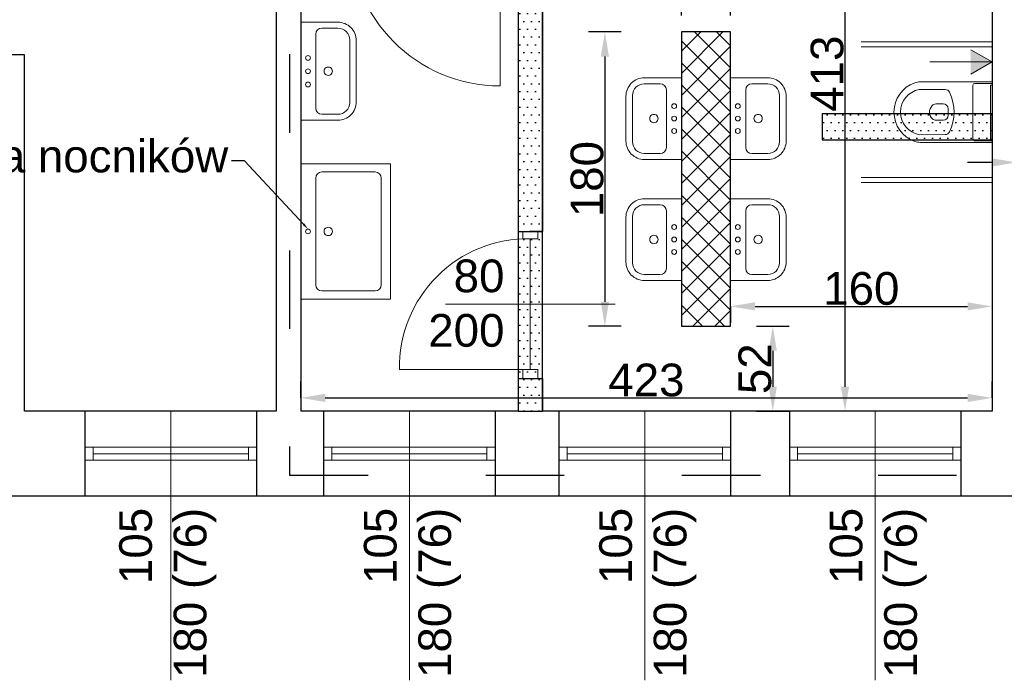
# Model space of a CAD drawing. Header units: millimetres. Extents: x 2341 to 31069, y -7915 to 10644.
# Tile 19 of 105: x 3469 to 4072, y 898 to 1302. Entities that reach past the tile are written whole.
import ezdxf
from ezdxf import colors
from ezdxf.entities.mleader import LeaderData, LeaderLine
from ezdxf.math import Vec2, Vec3

# ---------------------------------------------------------------- set-up
doc = ezdxf.new("R2010")
doc.units = ezdxf.units.MM
doc.linetypes.add('ACAD_ISO03W100', pattern=[30, 12, -18])
for name, color, linetype, lineweight in [('B_Wyposażenie', 10, 'Continuous', 9), ('Okładziny', 132, 'Continuous', 25), ('opisy', 5, 'Continuous', 5), ('stolarka', 3, 'Continuous', 9), ('Wymiar', 7, 'Continuous', 5), ('wymiary', 6, 'Continuous', 5), ('ściany nośne', 1, 'Continuous', 25)]:
    doc.layers.add(name, color=color, linetype=linetype, lineweight=lineweight)
doc.styles.get("Standard").update_dxf_attribs({"font": 'ARIAL.TTF'})
doc.dimstyles.new('ISO-25', dxfattribs={"dimtxt": 20, "dimasz": 15, "dimexe": 10, "dimexo": 10, "dimtad": 1, "dimdec": 0, "dimtxsty": 'Standard', "dimcen": 2.5, "dimadec": 0, "dimazin": 0, "dimtfac": 1, "dimtdec": 0, "dimtmove": 0, "dimatfit": 3, "dimfxl": 0, "dimarcsym": 0})
pattern_1 = [(0, (-170.4277, 5158.6735), (2.38125, 4.7625), [0, -4.7625])]

# ---------------------------------------------------------------- blocks, each defined once
blk = doc.blocks.new('*D236')
at = {"layer": 'Defpoints', "color": 0}
for p in [(3904.24, 1311.76), (3874.24, 1294.58), (3904.24, 1294.58)]:
    blk.add_point(p, dxfattribs=at)
at = {"layer": 'Wymiar', "color": 0, "lineweight": -2}
for p, q in [((3874.24, 1304.58), (3874.24, 1321.76)), ((3904.24, 1304.58), (3904.24, 1321.76)), ((3859.24, 1311.76), (3844.24, 1311.76)), ((3874.24, 1311.76), (3904.24, 1311.76)), ((3919.24, 1311.76), (3934.24, 1311.76))]:
    blk.add_line(p, q, dxfattribs=at)
at = {"layer": 'Wymiar', "color": 0}
for points in [[(3859.24, 1309.26), (3859.24, 1314.26), (3874.24, 1311.76)], [(3919.24, 1314.26), (3919.24, 1309.26), (3904.24, 1311.76)]]:
    blk.add_solid(points, dxfattribs=at)
at = {"layer": 'Wymiar', "color": 0, "insert": (3889.24, 1322.6), "char_height": 20, "attachment_point": 5}
blk.add_mtext('30', dxfattribs=at)
blk = doc.blocks.new('*D237')
at = {"layer": 'Defpoints', "color": 0}
for p in [(3874.24, 1294.58), (3827.36, 1114.58), (3874.24, 1114.58)]:
    blk.add_point(p, dxfattribs=at)
at = {"layer": 'Wymiar', "color": 0, "lineweight": -2}
for p, q in [((3837.36, 1294.58), (3817.36, 1294.58)), ((3827.36, 1279.58), (3827.36, 1129.58)), ((3837.36, 1114.58), (3817.36, 1114.58))]:
    blk.add_line(p, q, dxfattribs=at)
at = {"layer": 'Wymiar', "color": 0}
for points in [[(3829.86, 1279.58), (3824.86, 1279.58), (3827.36, 1294.58)], [(3824.86, 1129.58), (3829.86, 1129.58), (3827.36, 1114.58)]]:
    blk.add_solid(points, dxfattribs=at)
at = {"layer": 'Wymiar', "color": 0, "insert": (3816.53, 1204.58), "char_height": 20, "attachment_point": 5, "rotation": 90}
blk.add_mtext('180', dxfattribs=at)
blk = doc.blocks.new('*D238')
at = {"layer": 'Defpoints', "color": 0}
for p in [(3889.24, 1114.58), (3889.24, 1062.58), (3930.08, 1062.58)]:
    blk.add_point(p, dxfattribs=at)
at = {"layer": 'Wymiar', "color": 0, "lineweight": -2}
for p, q in [((3920.08, 1114.58), (3940.08, 1114.58)), ((3930.08, 1099.58), (3930.08, 1077.58)), ((3920.08, 1062.58), (3940.08, 1062.58))]:
    blk.add_line(p, q, dxfattribs=at)
at = {"layer": 'Wymiar', "color": 0}
for points in [[(3932.58, 1099.58), (3927.58, 1099.58), (3930.08, 1114.58)], [(3927.58, 1077.58), (3932.58, 1077.58), (3930.08, 1062.58)]]:
    blk.add_solid(points, dxfattribs=at)
at = {"layer": 'Wymiar', "color": 0, "insert": (3919.24, 1088.58), "char_height": 20, "attachment_point": 5, "rotation": 90}
blk.add_mtext('52', dxfattribs=at)
blk = doc.blocks.new('*D239')
at = {"layer": 'Defpoints', "color": 0}
for p in [(3904.24, 1133.71), (4064.24, 1133.71), (4064.24, 1126.73)]:
    blk.add_point(p, dxfattribs=at)
at = {"layer": 'Wymiar', "color": 0, "lineweight": -2}
for p, q in [((3904.24, 1126.73), (3904.24, 1116.73)), ((3919.24, 1126.73), (4049.24, 1126.73)), ((4064.24, 1126.73), (4064.24, 1116.73))]:
    blk.add_line(p, q, dxfattribs=at)
at = {"layer": 'Wymiar', "color": 0}
for points in [[(3919.24, 1129.23), (3919.24, 1124.23), (3904.24, 1126.73)], [(4049.24, 1124.23), (4049.24, 1129.23), (4064.24, 1126.73)]]:
    blk.add_solid(points, dxfattribs=at)
at = {"layer": 'Wymiar', "color": 0, "insert": (3984.24, 1137.57), "char_height": 20, "attachment_point": 5}
blk.add_mtext('160', dxfattribs=at)
blk = doc.blocks.new('*D897')
at = {"layer": 'Defpoints', "color": 0}
for p in [(4079.24, 1235.58), (4089.24, 1235.58), (4089.24, 1214.79)]:
    blk.add_point(p, dxfattribs=at)
at = {"layer": 'wymiary', "color": 0, "lineweight": -2}
for p, q in [((4079.24, 1224.79), (4079.24, 1204.79)), ((4089.24, 1224.79), (4089.24, 1204.79)), ((4064.24, 1214.79), (4049.24, 1214.79)), ((4079.24, 1214.79), (4089.24, 1214.79)), ((4104.24, 1214.79), (4147.18, 1214.79))]:
    blk.add_line(p, q, dxfattribs=at)
at = {"layer": 'wymiary', "color": 0}
for points in [[(4064.24, 1212.29), (4064.24, 1217.29), (4079.24, 1214.79)], [(4104.24, 1217.29), (4104.24, 1212.29), (4089.24, 1214.79)]]:
    blk.add_solid(points, dxfattribs=at)
at = {"layer": 'wymiary', "color": 0, "insert": (4133.21, 1225.63), "char_height": 20, "attachment_point": 5}
blk.add_mtext('10', dxfattribs=at)
blk = doc.blocks.new('*D901')
at = {"layer": 'Defpoints', "color": 0}
for p in [(4064.24, 1070.74), (3641.25, 1062.58), (4064.24, 1062.58)]:
    blk.add_point(p, dxfattribs=at)
at = {"layer": 'wymiary', "color": 0, "lineweight": -2}
for p, q in [((3641.25, 1070.74), (3641.25, 1080.74)), ((4064.24, 1070.74), (4064.24, 1080.74)), ((3656.25, 1070.74), (4049.24, 1070.74))]:
    blk.add_line(p, q, dxfattribs=at)
at = {"layer": 'wymiary', "color": 0}
for points in [[(3656.25, 1073.24), (3656.25, 1068.24), (3641.25, 1070.74)], [(4049.24, 1068.24), (4049.24, 1073.24), (4064.24, 1070.74)]]:
    blk.add_solid(points, dxfattribs=at)
at = {"layer": 'wymiary', "color": 0, "insert": (3852.74, 1081.58), "char_height": 20, "attachment_point": 5}
blk.add_mtext('423', dxfattribs=at)
blk = doc.blocks.new('*D902')
at = {"layer": 'Defpoints', "color": 0}
for p in [(4064.24, 1475.58), (3974.26, 1062.58), (4064.24, 1062.58)]:
    blk.add_point(p, dxfattribs=at)
at = {"layer": 'wymiary', "color": 0, "lineweight": -2}
for p, q in [((3984.26, 1475.58), (3964.26, 1475.58)), ((3974.26, 1460.58), (3974.26, 1077.58)), ((3984.26, 1062.58), (3964.26, 1062.58))]:
    blk.add_line(p, q, dxfattribs=at)
at = {"layer": 'wymiary', "color": 0}
for points in [[(3976.76, 1460.58), (3971.76, 1460.58), (3974.26, 1475.58)], [(3971.76, 1077.58), (3976.76, 1077.58), (3974.26, 1062.58)]]:
    blk.add_solid(points, dxfattribs=at)
at = {"layer": 'wymiary', "color": 0, "insert": (3963.42, 1269.08), "char_height": 20, "attachment_point": 5, "rotation": 90}
blk.add_mtext('413', dxfattribs=at)

msp = doc.modelspace()

# ---------------------------------------------------------------- hatches: boundary and pattern name
at = {"layer": 'Okładziny', "transparency": 33554687}
h = msp.add_hatch(color=5, dxfattribs=at)
h.dxf.hatch_style = 1
h.paths.add_polyline_path([(4051.25, 1276.25), (4051.25, 1268.75), (4064.24, 1276.25)])
h.paths.add_polyline_path([(4051.25, 1283.75), (4051.25, 1276.25), (4064.24, 1276.25)])
at = {"layer": 'Wymiar', "transparency": 33554687}
h = msp.add_hatch(dxfattribs=at)
h.set_pattern_fill('ANSI37', color=3, scale=3)
h.set_pattern_definition([(45, (-170.428, 5158.674), (-6.735192, 6.735192), []), (135, (-170.428, 5158.674), (-6.735192, -6.735192), [])])
h.paths.add_polyline_path([(3904.24, 1294.58), (3874.24, 1294.58), (3874.24, 1114.58), (3904.24, 1114.58)])
at = {"layer": 'ściany nośne', "transparency": 33554687}
h = msp.add_hatch(dxfattribs=at)
h.set_pattern_fill('DOTS', color=256, scale=3)
h.set_pattern_definition(pattern_1)
h.paths.add_polyline_path([(3774.24, 1448.49), (3774.24, 1172.58), (3777.24, 1172.58), (3786.24, 1172.58), (3789.24, 1172.58), (3789.24, 1475.58), (3774.24, 1475.58), (3774.24, 1459.22)])
h.paths.add_polyline_path([(3789.24, 1082.58), (3786.24, 1082.58), (3777.24, 1082.58), (3774.24, 1082.58), (3774.24, 1062.58), (3789.24, 1062.58)])
h.paths.add_polyline_path([(3777.24, 1088.08), (3774.24, 1088.08), (3774.24, 1082.58), (3777.24, 1082.58)])
h.paths.add_polyline_path([(3777.24, 1082.58), (3786.24, 1082.58), (3786.24, 1088.08), (3781.74, 1088.08), (3777.24, 1088.08)])
h.paths.add_polyline_path([(3781.74, 1128.08), (3781.74, 1088.08), (3786.24, 1088.08), (3786.24, 1082.58), (3789.24, 1082.58), (3789.24, 1128.08)])
h.paths.add_polyline_path([(3781.74, 1128.08), (3774.24, 1128.08), (3774.24, 1088.08), (3777.24, 1088.08), (3781.74, 1088.08)])
h.paths.add_polyline_path([(3781.74, 1168.08), (3778.66, 1168.08, 0.014117), (3774.24, 1167.86), (3774.24, 1128.08), (3781.74, 1128.08)])
h.paths.add_polyline_path([(3789.24, 1128.08), (3789.24, 1172.58), (3786.24, 1172.58), (3786.24, 1168.08), (3781.74, 1168.08), (3781.74, 1128.08)])
h.paths.add_polyline_path([(3777.24, 1172.58), (3774.24, 1172.58), (3774.24, 1167.86, -0.014117), (3778.66, 1168.08), (3777.24, 1168.08)])
h.paths.add_polyline_path([(3786.24, 1168.08), (3786.24, 1172.58), (3777.24, 1172.58), (3777.24, 1168.08), (3778.66, 1168.08), (3781.74, 1168.08)])
h = msp.add_hatch(dxfattribs=at)
h.set_pattern_fill('DOTS', color=256, scale=3)
h.set_pattern_definition(pattern_1)
h.paths.add_polyline_path([(4064.24, 1244.58), (3960.24, 1244.58), (3960.24, 1228.58), (4064.24, 1228.58)])

# ---------------------------------------------------------------- linework, layer by layer
at = {"layer": 'B_Wyposażenie', "color": 3}
for p, q in [((3641.25, 1240.61), (3641.25, 1300.56)), ((3663.99, 1300.56), (3641.25, 1300.56)), ((3654.27, 1296.92), (3664.03, 1296.92)), ((3650.52, 1293.16), (3650.52, 1248)), ((3671.23, 1278.08), (3671.23, 1289.71)), ((3675.23, 1287.2), (3675.23, 1289.42)), ((3675.23, 1278.08), (3675.23, 1289.31)), ((4064.24, 1288.58), (3984.24, 1288.58)), ((4064.24, 1285.58), (3984.24, 1285.58)), ((3671.23, 1278.08), (3671.23, 1251.45)), ((3675.23, 1278.08), (3675.23, 1251.85)), ((3851.5, 1266.55), (3874.24, 1266.55)), ((3874.24, 1216.6), (3874.24, 1266.55)), ((3904.24, 1216.6), (3904.24, 1266.55)), ((3926.98, 1266.55), (3904.24, 1266.55)), ((3861.21, 1262.91), (3851.45, 1262.91)), ((3864.96, 1259.16), (3864.96, 1223.99)), ((3913.51, 1259.16), (3913.51, 1223.99)), ((3917.26, 1262.91), (3927.02, 1262.91)), ((4035.55, 1259.36), (4019.65, 1259.42)), ((4064.24, 1264.09), (4020.27, 1264.09)), ((4052.55, 1229.07), (4052.55, 1262.09)), ((4053.55, 1263.09), (4064.24, 1263.09)), ((4063.24, 1229.07), (4063.24, 1262.09)), ((4063.24, 1262.09), (4064.24, 1262.09)), ((3671.23, 1253.97), (3671.23, 1252.55)), ((3675.23, 1253.97), (3675.23, 1251.74)), ((3840.25, 1239.08), (3840.25, 1255.3)), ((3844.25, 1239.08), (3844.25, 1255.71)), ((3934.22, 1239.08), (3934.22, 1255.71)), ((3938.23, 1239.08), (3938.23, 1255.3)), ((3840.25, 1248.19), (3840.25, 1250.42)), ((3844.25, 1248.19), (3844.25, 1249.61)), ((3934.22, 1248.19), (3934.22, 1249.61)), ((3938.23, 1248.19), (3938.23, 1250.42)), ((4029.88, 1250.57), (4034.43, 1250.57)), ((4037.36, 1243.57), (4037.43, 1247.57)), ((3654.27, 1244.25), (3664.03, 1244.25)), ((3663.99, 1240.61), (3641.25, 1240.61)), ((3840.25, 1239.08), (3840.25, 1227.85)), ((3844.25, 1239.08), (3844.25, 1227.44)), ((3934.22, 1239.08), (3934.22, 1227.44)), ((3938.23, 1239.08), (3938.23, 1227.85)), ((4029.95, 1240.57), (4034.36, 1240.57)), ((3840.25, 1229.96), (3840.25, 1227.74)), ((3844.25, 1229.96), (3844.25, 1228.55)), ((3934.22, 1229.96), (3934.22, 1228.55)), ((3938.23, 1229.96), (3938.23, 1227.74)), ((4019.65, 1231.77), (4035.55, 1231.83)), ((4063.24, 1229.07), (4064.24, 1229.07)), ((4020.27, 1227.07), (4064.24, 1227.07)), ((4053.55, 1228.07), (4064.24, 1228.07)), ((3861.21, 1220.24), (3851.45, 1220.24)), ((3917.26, 1220.24), (3927.02, 1220.24)), ((3641.25, 1213.95), (3696.25, 1213.95)), ((3696.25, 1213.95), (3696.25, 1131.24)), ((3851.5, 1216.6), (3874.24, 1216.6)), ((3926.98, 1216.6), (3904.24, 1216.6)), ((3650.52, 1205.2), (3650.52, 1139.99)), ((3654.27, 1208.95), (3686.77, 1208.95)), ((3690.53, 1139.99), (3690.52, 1205.2)), ((4064.24, 1205.58), (3984.24, 1205.58)), ((4064.24, 1202.58), (3984.24, 1202.58)), ((3861.21, 1188.91), (3851.45, 1188.91)), ((3851.5, 1192.55), (3874.24, 1192.55)), ((3874.24, 1142.6), (3874.24, 1192.55)), ((3904.24, 1142.6), (3904.24, 1192.55)), ((3926.98, 1192.55), (3904.24, 1192.55)), ((3917.26, 1188.91), (3927.02, 1188.91)), ((3840.25, 1165.08), (3840.25, 1181.3)), ((3844.25, 1165.08), (3844.25, 1181.71)), ((3864.96, 1185.16), (3864.96, 1149.99)), ((3913.51, 1185.16), (3913.51, 1149.99)), ((3934.22, 1165.08), (3934.22, 1181.71)), ((3938.23, 1165.08), (3938.23, 1181.3)), ((3840.25, 1174.19), (3840.25, 1176.42)), ((3844.25, 1174.19), (3844.25, 1175.61)), ((3934.22, 1174.19), (3934.22, 1175.61)), ((3938.23, 1174.19), (3938.23, 1176.42)), ((3840.25, 1165.08), (3840.25, 1153.85)), ((3844.25, 1165.08), (3844.25, 1153.44)), ((3934.22, 1165.08), (3934.22, 1153.44)), ((3938.23, 1165.08), (3938.23, 1153.85)), ((3840.25, 1155.96), (3840.25, 1153.74)), ((3844.25, 1155.96), (3844.25, 1154.55)), ((3934.22, 1155.96), (3934.22, 1154.55)), ((3938.23, 1155.96), (3938.23, 1153.74)), ((3861.21, 1146.24), (3851.45, 1146.24)), ((3917.26, 1146.24), (3927.02, 1146.24)), ((3851.5, 1142.6), (3874.24, 1142.6)), ((3926.98, 1142.6), (3904.24, 1142.6)), ((3654.27, 1136.24), (3686.78, 1136.24)), ((3696.25, 1131.24), (3641.25, 1131.24))]:
    msp.add_line(p, q, dxfattribs=at)
for centre in [(3645.73, 1278.7), (3645.73, 1262.46), (3869.75, 1249.26), (3908.72, 1249.26), (3869.75, 1234.02), (3908.72, 1234.02), (3869.75, 1175.26), (3908.72, 1175.26), (3869.75, 1160.02), (3908.72, 1160.02)]:
    msp.add_circle(centre, 1.46, dxfattribs=at)
for centre, radius, start, end in [((3654.27, 1293.16), 3.75, 90.01128, 179.98872), ((3663.99, 1289.31), 11.25, 359.99721, 90.00279), ((3664.03, 1289.71), 7.2, 0.0036, 89.9964), ((3645.73, 1270.58), 1.46, 0, 180), ((3658.13, 1270.58), 2.56, 359.99632, 180.00368), ((3645.73, 1270.58), 1.46, 180, 0), ((3658.13, 1270.58), 2.56, 179.99632, 0.00368), ((3851.5, 1255.3), 11.25, 89.99721, 180.00279), ((3926.98, 1255.3), 11.25, 359.99721, 90.00279), ((3851.45, 1255.71), 7.2, 90.0036, 179.9964), ((3861.21, 1259.16), 3.75, 0.01128, 89.98872), ((3917.26, 1259.16), 3.75, 90.01128, 179.98872), ((3927.02, 1255.71), 7.2, 0.0036, 89.9964), ((4023.25, 1245.58), 19.02, 109.26952, 250.73048), ((4022.31, 1245.59), 14.08, 100.9111, 259.0889), ((4020.27, 1254.09), 10, 90, 109.26952), ((4035.53, 1256.36), 3, 26.06042, 89.60977), ((4053.55, 1262.09), 1, 90, 180), ((4013.53, 1245.59), 27.5, 333.93958, 26.06042), ((3654.27, 1248), 3.75, 180.01128, 269.98872), ((3663.99, 1251.85), 11.25, 269.99721, 0.00279), ((3664.03, 1251.45), 7.2, 270.0036, 359.9964), ((4031.49, 1245.59), 5.53, 134.47774, 228.16021), ((4029.88, 1247.57), 3, 90, 138.95226), ((4034.43, 1247.57), 3, 0, 90), ((3857.36, 1241.64), 2.56, 359.99632, 180.00368), ((3857.36, 1241.64), 2.56, 179.99632, 0.00368), ((3869.75, 1241.64), 1.46, 0, 180), ((3869.75, 1241.64), 1.46, 180, 0), ((3908.72, 1241.64), 1.46, 0, 180), ((3908.72, 1241.64), 1.46, 180, 0), ((3921.12, 1241.64), 2.56, 359.99632, 180.00368), ((3921.12, 1241.64), 2.56, 179.99632, 0.00368), ((4029.95, 1243.57), 3, 224.31918, 270), ((4034.36, 1243.57), 3, 270, 0), ((4035.53, 1234.83), 3, 270.39023, 333.93958), ((4053.55, 1229.07), 1, 180, 270), ((3851.5, 1227.85), 11.25, 179.99721, 270.00279), ((3851.45, 1227.44), 7.2, 180.0036, 269.9964), ((3861.21, 1223.99), 3.75, 270.01128, 359.98872), ((3917.26, 1223.99), 3.75, 180.01128, 269.98872), ((3926.98, 1227.85), 11.25, 269.99721, 0.00279), ((3927.02, 1227.44), 7.2, 270.0036, 359.9964), ((4020.27, 1237.07), 10, 250.73048, 270), ((3654.27, 1205.2), 3.75, 90.01128, 179.98872), ((3686.77, 1205.2), 3.75, 0.01128, 89.98872), ((3851.5, 1181.3), 11.25, 89.99721, 180.00279), ((3851.45, 1181.71), 7.2, 90.0036, 179.9964), ((3861.21, 1185.16), 3.75, 0.01128, 89.98872), ((3917.26, 1185.16), 3.75, 90.01128, 179.98872), ((3926.98, 1181.3), 11.25, 359.99721, 90.00279), ((3927.02, 1181.71), 7.2, 0.0036, 89.9964), ((3658.13, 1172.6), 2.56, 359.99632, 180.00368), ((3645.73, 1172.6), 1.46, 0, 180), ((3645.73, 1172.6), 1.46, 180, 0), ((3658.13, 1172.6), 2.56, 179.99632, 0.00368), ((3857.36, 1167.64), 2.56, 359.99632, 180.00368), ((3869.75, 1167.64), 1.46, 0, 180), ((3908.72, 1167.64), 1.46, 0, 180), ((3921.12, 1167.64), 2.56, 359.99632, 180.00368), ((3857.36, 1167.64), 2.56, 179.99632, 0.00368), ((3869.75, 1167.64), 1.46, 180, 0), ((3908.72, 1167.64), 1.46, 180, 0), ((3921.12, 1167.64), 2.56, 179.99632, 0.00368), ((3851.5, 1153.85), 11.25, 179.99721, 270.00279), ((3851.45, 1153.44), 7.2, 180.0036, 269.9964), ((3926.98, 1153.85), 11.25, 269.99721, 0.00279), ((3927.02, 1153.44), 7.2, 270.0036, 359.9964), ((3861.21, 1149.99), 3.75, 270.01128, 359.98872), ((3917.26, 1149.99), 3.75, 180.01128, 269.98872), ((3654.27, 1139.99), 3.75, 180.01128, 269.98872), ((3686.78, 1139.99), 3.75, 270.01128, 359.98872)]:
    msp.add_arc(centre, radius, start, end, dxfattribs=at)
at = {"layer": 'opisy', "color": 5}
for p, q in [((4064.24, 1276.25), (4051.25, 1283.75)), ((4026.25, 1276.25), (4051.25, 1276.25)), ((4064.24, 1276.25), (4051.25, 1268.75)), ((4064.24, 1276.25), (4051.25, 1276.25))]:
    msp.add_line(p, q, dxfattribs=at)
at = {"layer": 'opisy', "color": 1}
msp.add_line((3729.88, 1128.08), (3833.59, 1128.08), dxfattribs=at)
at = {"layer": 'opisy', "color": 0}
for p, q in [((3561.75, 1062.58), (3561.75, 897.99)), ((3707.74, 1062.58), (3707.74, 897.99)), ((3851.74, 1062.58), (3851.74, 897.99)), ((3992.74, 1062.58), (3992.74, 897.99))]:
    msp.add_line(p, q, dxfattribs=at)
at = {"layer": 'stolarka'}
msp.add_line((3763.25, 1353.58), (3763.25, 1261.58), dxfattribs=at)
at = {"layer": 'stolarka', "color": 1}
for p, q in [((3777.24, 1168.08), (3777.24, 1172.58)), ((3786.24, 1168.08), (3786.24, 1172.58)), ((3777.24, 1168.08), (3786.24, 1168.08)), ((3781.74, 1088.08), (3781.74, 1168.08)), ((3781.74, 1088.08), (3701.74, 1088.08)), ((3777.24, 1088.08), (3786.24, 1088.08)), ((3777.24, 1088.08), (3777.24, 1082.58)), ((3786.24, 1088.08), (3786.24, 1082.58))]:
    msp.add_line(p, q, dxfattribs=at)
at = {"layer": 'stolarka', "color": 0}
for p, q in [((3509.25, 1040.58), (3514.25, 1040.58)), ((3514.25, 1040.58), (3514.25, 1032.58)), ((3609.25, 1040.58), (3514.25, 1040.58)), ((3609.25, 1036.58), (3514.25, 1036.58)), ((3614.25, 1040.58), (3609.25, 1040.58)), ((3609.25, 1040.58), (3609.25, 1032.58)), ((3655.24, 1040.58), (3660.24, 1040.58)), ((3660.24, 1040.58), (3660.24, 1032.58)), ((3660.24, 1040.58), (3755.24, 1040.58)), ((3660.24, 1036.58), (3755.24, 1036.58)), ((3760.24, 1040.58), (3755.24, 1040.58)), ((3755.24, 1040.58), (3755.24, 1032.58)), ((3799.24, 1040.58), (3804.24, 1040.58)), ((3804.24, 1040.58), (3804.24, 1032.58)), ((3804.24, 1040.58), (3899.24, 1040.58)), ((3804.24, 1036.58), (3899.24, 1036.58)), ((3904.24, 1040.58), (3899.24, 1040.58)), ((3899.24, 1040.58), (3899.24, 1032.58)), ((3940.24, 1040.58), (3945.24, 1040.58)), ((3945.24, 1040.58), (3945.24, 1032.58)), ((3945.24, 1040.58), (4040.24, 1040.58)), ((3945.24, 1036.58), (4040.24, 1036.58)), ((4045.24, 1040.58), (4040.24, 1040.58)), ((4040.24, 1040.58), (4040.24, 1032.58)), ((3514.25, 1032.58), (3509.25, 1032.58)), ((3609.25, 1032.58), (3514.25, 1032.58)), ((3609.25, 1032.58), (3614.25, 1032.58)), ((3660.24, 1032.58), (3655.24, 1032.58)), ((3660.24, 1032.58), (3755.24, 1032.58)), ((3755.24, 1032.58), (3760.24, 1032.58)), ((3804.24, 1032.58), (3799.24, 1032.58)), ((3804.24, 1032.58), (3899.24, 1032.58)), ((3899.24, 1032.58), (3904.24, 1032.58)), ((3945.24, 1032.58), (3940.24, 1032.58)), ((3945.24, 1032.58), (4040.24, 1032.58)), ((4040.24, 1032.58), (4045.24, 1032.58))]:
    msp.add_line(p, q, dxfattribs=at)
at = {"layer": 'stolarka', "color": 1}
msp.add_lwpolyline([(3701.74, 1088.08, -0.425735), (3781.74, 1168.08)], format="xyb", dxfattribs=at)
at = {"layer": 'stolarka'}
msp.add_arc((3763.25, 1353.58), 92, 180, 270, dxfattribs=at)
at = {"layer": 'ściany nośne', "linetype": 'ACAD_ISO03W100', "ltscale": 4}
for p, q in [((3634.5, 1640.96), (3634.5, 1023.4)), ((3634.5, 1023.4), (6017.18, 1023.4))]:
    msp.add_line(p, q, dxfattribs=at)
at = {"layer": 'ściany nośne', "color": 0}
for p, q in [((3774.24, 1490.58), (3774.24, 1172.58)), ((3789.24, 1475.58), (3789.24, 1172.58)), ((4064.24, 1475.58), (4064.24, 1062.58)), ((3626.25, 1455.61), (3626.25, 1062.58)), ((3641.25, 1455.61), (3641.25, 1062.58)), ((3472.25, 1280.58), (3382.25, 1280.58)), ((3472.25, 1062.58), (3472.25, 1280.58)), ((3774.24, 1082.58), (3774.24, 1062.58)), ((3789.24, 1082.58), (3789.24, 1062.58)), ((3626.25, 1062.58), (3472.25, 1062.58)), ((3509.25, 1062.58), (3509.25, 1010.58)), ((3614.25, 1062.58), (3614.25, 1010.58)), ((3774.24, 1062.58), (3641.25, 1062.58)), ((3655.24, 1062.58), (3655.24, 1010.58)), ((3760.24, 1062.58), (3760.24, 1010.58)), ((4064.24, 1062.58), (3789.24, 1062.58)), ((3799.24, 1062.58), (3799.24, 1010.58)), ((3904.24, 1062.58), (3904.24, 1010.58)), ((3940.24, 1062.58), (3940.24, 1010.58)), ((4045.24, 1062.58), (4045.24, 1010.58)), ((5579.24, 1010.58), (3003.24, 1010.58))]:
    msp.add_line(p, q, dxfattribs=at)
at = {"layer": 'ściany nośne'}
for p, q in [((3774.24, 1475.58), (3774.24, 1062.58)), ((3789.24, 1062.58), (3789.24, 1475.58)), ((3774.24, 1062.58), (3789.24, 1062.58))]:
    msp.add_line(p, q, dxfattribs=at)
at = {"layer": 'ściany nośne', "color": 3}
for p, q in [((3904.24, 1294.58), (3874.24, 1294.58)), ((3874.24, 1294.58), (3874.24, 1114.58)), ((3904.24, 1114.58), (3904.24, 1294.58)), ((3874.24, 1114.58), (3904.24, 1114.58))]:
    msp.add_line(p, q, dxfattribs=at)
at = {"layer": 'ściany nośne', "color": 1}
for p, q in [((4064.24, 1244.58), (3960.24, 1244.58)), ((3960.24, 1244.58), (3960.24, 1228.58)), ((3960.24, 1244.58), (3960.24, 1228.58)), ((4064.24, 1244.58), (3960.24, 1244.58)), ((4064.24, 1228.58), (4064.24, 1244.58)), ((3960.24, 1228.58), (4064.24, 1228.58)), ((3960.24, 1228.58), (4064.24, 1228.58)), ((3789.24, 1172.58), (3789.24, 1175.59)), ((3774.24, 1172.58), (3789.24, 1172.58)), ((3789.24, 1172.58), (3781.24, 1172.58)), ((3774.24, 1082.58), (3789.24, 1082.58))]:
    msp.add_line(p, q, dxfattribs=at)

# ---------------------------------------------------------------- texts
at = {"layer": 'opisy', "color": 1, "insert": (3765.91, 1155.39), "char_height": 20, "width": 6.6981, "attachment_point": 3}
msp.add_mtext('80\\P200', dxfattribs=at)
at = {"layer": 'opisy', "color": 0, "char_height": 20, "width": 104.9128, "rotation": 90}
for insert, attachment_point in [((3589.58, 1003.5), 9), ((3679.91, 1003.5), 3), ((3823.9, 1003.5), 3), ((3964.9, 1003.5), 3)]:
    msp.add_mtext('105\\P180 (76)', dxfattribs=dict(at, insert=insert, attachment_point=attachment_point))

# ---------------------------------------------------------------- dimensions: what is measured, and where the dimension line sits
at = {"layer": 'Wymiar'}
for base, p1, p2, picture, middle in [((3904.24, 1311.76), (3874.24, 1294.58), (3904.24, 1294.58), '*D236', (3889.24, 1322.6)), ((4064.24, 1126.73), (3904.24, 1133.71), (4064.24, 1133.71), '*D239', (3984.24, 1137.57))]:
    dim = msp.add_linear_dim(base=base, p1=p1, p2=p2, dimstyle='ISO-25', dxfattribs=at)
    dim.commit()
    dim.dimension.update_dxf_attribs({"geometry": picture, "text_midpoint": middle})
dim = msp.add_linear_dim(base=(3827.36, 1114.58), p1=(3874.24, 1294.58), p2=(3874.24, 1114.58), angle=90, dimstyle='ISO-25', dxfattribs=at)
dim.commit()
dim.dimension.update_dxf_attribs({"geometry": '*D237', "text_midpoint": (3827.36, 1204.58), "dimtype": 160})
dim = msp.add_linear_dim(base=(3930.08, 1062.58), p1=(3889.24, 1114.58), p2=(3889.24, 1062.58), angle=90, dimstyle='ISO-25', dxfattribs=at)
dim.commit()
dim.dimension.update_dxf_attribs({"geometry": '*D238', "text_midpoint": (3919.24, 1088.58)})
at = {"layer": 'wymiary', "color": 0}
dim = msp.add_linear_dim(base=(3974.26, 1062.58), p1=(4064.24, 1475.58), p2=(4064.24, 1062.58), angle=90, dimstyle='ISO-25', dxfattribs=at)
dim.commit()
dim.dimension.update_dxf_attribs({"geometry": '*D902', "text_midpoint": (3963.42, 1269.08)})
for base, p1, p2, picture, middle in [((4089.24, 1214.79), (4079.24, 1235.58), (4089.24, 1235.58), '*D897', (4133.21, 1225.63)), ((4064.24, 1070.74), (3641.25, 1062.58), (4064.24, 1062.58), '*D901', (3852.74, 1081.58))]:
    dim = msp.add_linear_dim(base=base, p1=p1, p2=p2, dimstyle='ISO-25', dxfattribs=at)
    dim.commit()
    dim.dimension.update_dxf_attribs({"geometry": picture, "text_midpoint": middle})

# ---------------------------------------------------------------- leaders
at = {"layer": 'ściany nośne', "color": 3}
ml = msp.add_multileader_mtext('Standard', dxfattribs=at)
ml.set_content('umywalka do mycia nocników')
ml.set_leader_properties()
ml.build(insert=Vec2(0, 0))
ctx = ml.context
ctx.base_point, ctx.char_height, ctx.plane_origin = Vec3(3228.91, 1215.7), 20, Vec3(3841.28, 1227.04)
ctx.text_align_type = 2
notes = []
notes.append((ctx, [(0, (1, 1, 0), (3606.92, 1215.7), (-1, 0), 8, [(0, [(3645.73, 1174.06)], 0, [])])]))
ctx.mtext.insert, ctx.mtext.alignment, ctx.mtext.flow_direction = Vec3(3596.92, 1228.69), 3, 5
for ctx, leaders in notes:
    for number, flags, end, landing, length, lines in leaders:
        leader = LeaderData()
        leader.index, (leader.has_last_leader_line, leader.has_dogleg_vector, leader.attachment_direction) = number, flags
        leader.last_leader_point, leader.dogleg_vector, leader.dogleg_length = Vec3(end), Vec3(landing), length
        for number, points, colour, breaks in lines:
            line = LeaderLine()
            line.index, line.vertices, line.color, line.breaks = number, Vec3.list(points), colors.encode_raw_color(colour), breaks
            leader.lines.append(line)
        ctx.leaders.append(leader)

doc.saveas('drawing.dxf')
